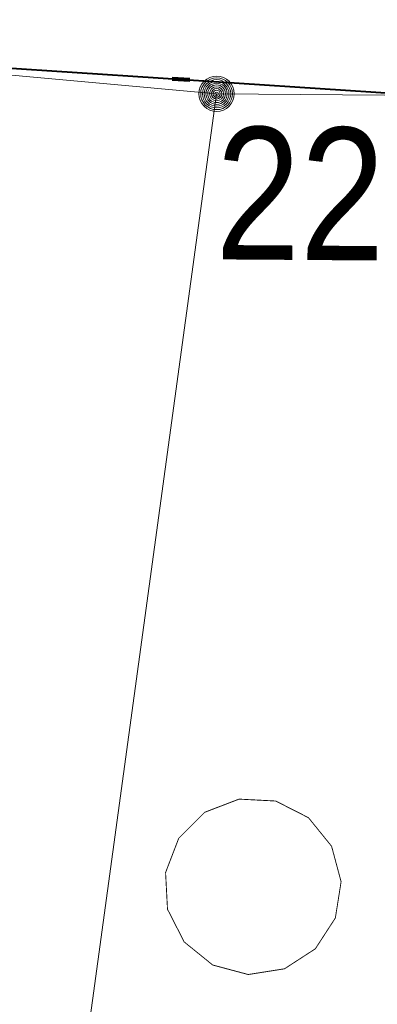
# Model space of a CAD drawing. Header units: metres. Extents: x 6599773 to 13199707, y 5688499 to 11377233.
# Tile 226 of 256: x 6600007.94 to 6600009.96, y 5689072 to 5689077.58. Entities that reach past the tile are written whole.
import ezdxf
from ezdxf.enums import TextEntityAlignment as Align

# ---------------------------------------------------------------- set-up
doc = ezdxf.new("R2010")
doc.units = ezdxf.units.M
doc.header["$MEASUREMENT"] = 0
for name, pattern in [('1', [0]), ('9', [1, 0, -1]), ('BTO', [0])]:
    doc.linetypes.add(name, pattern=pattern)
doc.layers.get('0').update_dxf_attribs({"linetype": 'CONTINUOUS', "lineweight": 5})
doc.layers.get('Defpoints').update_dxf_attribs({"linetype": 'CONTINUOUS', "lineweight": 9})
for name, color, linetype, lineweight in [('_kolor chodnik', 50, '1', 0), ('_kolor zjazdy kostka', 7, '1', 0), ('_kolor ścieżka', 10, '1', 0), ('_kraweznik', 7, 'CONTINUOUS', 35), ('_linie rozgran', 100, '9', 90), ('_opis', 7, 'CONTINUOUS', 25), ('OTK_L_5', 7, 'CONTINUOUS', 5), ('OTR_T_1', 7, 'CONTINUOUS', 5), ('OTZ_L_1', 7, 'CONTINUOUS', 5)]:
    doc.layers.add(name, color=color, linetype=linetype, lineweight=lineweight)
for name, color, linetype, lineweight, true_color in [('_kolor jezdnia', 7, '1', 0, 0x00dbdb), ('_kolor pobocze', 7, '1', 0, 0xff66ff), ('_podział mój', 7, 'BTO', 40, 0xdb70ff)]:
    doc.layers.add(name, color=color, linetype=linetype, lineweight=lineweight, true_color=true_color)
doc.styles.add('opis', font='ARIALN.TTF', dxfattribs={"width": 0.7, "height": 1.1})
doc.styles.add('STYL_ARIAL', font='ARIALN.TTF', dxfattribs={"width": 0.75, "oblique": 0.1})
doc.dimstyles.new('opi', dxfattribs={"dimtxt": 1.1, "dimasz": 0.6, "dimexe": 1, "dimexo": 1, "dimgap": 0.5, "dimtad": 1, "dimzin": 1, "dimtxsty": 'opis', "dimblk": 'ARCHTICK', "dimcen": 2.5, "dimadec": 3, "dimazin": 0, "dimtfac": 1, "dimtmove": 0, "dimatfit": 3, "dimfxl": 1, "dimarcsym": 0})
pattern_1 = [(45, (0, 0), (-0.1767766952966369, 0.1767766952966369), []), (135, (0, 0), (-0.1767766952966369, -0.1767766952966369), [])]

# ---------------------------------------------------------------- blocks, each defined once
blk = doc.blocks.new('_ArchTick')
at = {"color": 0, "linetype": 'ByBlock', "const_width": 0.15}
blk.add_lwpolyline([(-0.5, -0.5), (0.5, 0.5)], dxfattribs=at)
blk = doc.blocks.new('*D90')
at = {"layer": '_opis', "color": 0, "lineweight": -2, "transparency": 16777216}
blk.add_line((6600012.671020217, 5689071.674054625), (6600017.848034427, 5689072.953688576), dxfattribs=at)
at = {"layer": 'Defpoints', "color": 0, "transparency": 16777216}
for p in [(6600017.848034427, 5689072.953688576), (6600008.140193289, 5689070.554142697)]:
    blk.add_point(p, dxfattribs=at)
at = {"layer": '_opis', "color": 0, "lineweight": -2, "transparency": 16777216, "xscale": 0.6, "yscale": 0.6, "zscale": 0.6, "rotation": 13.88386012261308}
blk.add_blockref('_ArchTick', (6600017.848034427, 5689072.953688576), dxfattribs=at)
at = {"layer": '_opis', "color": 0, "transparency": 16777216, "insert": (6600014.204300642, 5689073.249037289), "char_height": 1.1, "attachment_point": 5, "rotation": 13.883860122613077, "style": 'opis'}
blk.add_mtext('R10,00', dxfattribs=at)
blk = doc.blocks.new('801')
at = {"color": 0}
for radius in [0.1, 0.09, 0.08, 0.07, 0.06, 0.05, 0.04, 0.03, 0.02, 0.01]:
    blk.add_circle((0, 0), radius, dxfattribs=at)
blk = doc.blocks.new('2_OTZK')
at = {"color": 7, "const_width": 0.005000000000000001}
for points in [[(-0.6431084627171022, 0.6411612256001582), (-0.8175084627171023, 0.5279612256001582), (-1.022908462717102, 0.4954612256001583), (-1.223708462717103, 0.5492612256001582), (-1.385308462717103, 0.6800612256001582), (-1.479708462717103, 0.8653612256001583), (-1.490508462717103, 1.072961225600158), (-1.416008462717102, 1.267061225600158), (-1.269008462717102, 1.414061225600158), (-1.074908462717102, 1.488561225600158), (-0.8673084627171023, 1.477761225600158), (-0.6820084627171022, 1.383361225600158), (-0.5512084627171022, 1.221761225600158), (-0.4974084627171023, 1.020961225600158), (-0.5299084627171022, 0.8155612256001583), (-0.6431084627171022, 0.6411612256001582)], [(0.6282915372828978, 0.6640612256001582), (0.5264915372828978, 0.8442612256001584), (0.5063915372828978, 1.050261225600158), (0.5714915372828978, 1.246761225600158), (0.7104915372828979, 1.400161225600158), (0.8997915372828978, 1.483961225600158), (1.106791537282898, 1.483961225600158), (1.296091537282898, 1.400161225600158), (1.435091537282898, 1.246761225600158), (1.500191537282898, 1.050261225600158), (1.480091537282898, 0.8442612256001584), (1.378291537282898, 0.6640612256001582)], [(-1.372308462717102, -1.335238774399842), (-1.473808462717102, -1.154938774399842), (-1.493508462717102, -0.9491387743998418), (-1.428308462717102, -0.7528387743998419), (-1.289208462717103, -0.5997387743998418), (-1.100108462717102, -0.5160387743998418), (-0.8933084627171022, -0.5160387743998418), (-0.7042084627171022, -0.5997387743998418), (-0.5651084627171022, -0.7528387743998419), (-0.4999084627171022, -0.9491387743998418), (-0.5196084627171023, -1.154938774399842), (-0.6211084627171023, -1.335238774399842)], [(0.6496915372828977, -0.6516387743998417), (0.8240915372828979, -0.5384387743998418), (1.029491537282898, -0.5059387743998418), (1.230291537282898, -0.5597387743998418), (1.391891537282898, -0.6905387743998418), (1.486291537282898, -0.8758387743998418), (1.497091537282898, -1.083438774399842), (1.422591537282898, -1.277538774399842), (1.275591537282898, -1.424538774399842), (1.081491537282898, -1.499038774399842), (0.8738915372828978, -1.488238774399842), (0.6885915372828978, -1.393838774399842), (0.5577915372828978, -1.232238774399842), (0.5039915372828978, -1.031438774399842), (0.5364915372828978, -0.8260387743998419), (0.6496915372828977, -0.6516387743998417)]]:
    blk.add_lwpolyline(points, dxfattribs=at)

msp = doc.modelspace()

# ---------------------------------------------------------------- hatches: boundary and pattern name
at = {"layer": '_kolor chodnik'}
h = msp.add_hatch(dxfattribs=at)
h.set_pattern_fill('ANSI37', color=256, scale=2)
h.set_pattern_definition(pattern_1)
h.paths.add_polyline_path([(6599849.938171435, 5688542.085872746), (6599852.232147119, 5688548.938742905), (6599853.573135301, 5688548.489851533), (6599853.827082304, 5688549.248475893), (6599851.793849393, 5688549.929093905), (6599849.895278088, 5688548.982823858), (6599847.823506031, 5688542.793750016)])
edge = h.paths.add_edge_path()
edge.add_line((6600018.106075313, 5689087.454911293), (6600022.42781917, 5689091.229234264))
edge.add_line((6600022.42781917, 5689091.229234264), (6600020.233254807, 5689093.742094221))
edge.add_line((6600020.233254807, 5689093.742094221), (6600017.159471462, 5689091.057656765))
edge.add_arc((6600023.275194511, 5689085.3851404), 8.341433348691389, 137.1531559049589, 148.8016577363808)
edge.add_line((6600016.140105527, 5689089.706021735), (6600018.106075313, 5689087.454911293))
h.paths.add_polyline_path([(6600038.501784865, 5689187.592294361), (6600037.906968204, 5689187.700586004), (6600037.63829624, 5689186.224843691), (6600038.240083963, 5689186.115282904)])
h.paths.add_polyline_path([(6600069.098302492, 5689360.276020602), (6600068.321239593, 5689360.413462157), (6600068.064048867, 5689358.936495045), (6600068.836639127, 5689358.799546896)])
h.paths.add_polyline_path([(6600082.393785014, 5689362.950258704), (6600082.941124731, 5689366.103121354), (6600081.481377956, 5689366.361351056), (6600080.923159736, 5689363.210828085)])
h.paths.add_polyline_path([(6600074.022236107, 5689388.065861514), (6600072.983907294, 5689388.249860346), (6600072.723374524, 5689386.77253894), (6600073.760538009, 5689386.588865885)])
h.paths.add_polyline_path([(6600105.613104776, 5689486.405659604), (6600106.749499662, 5689489.711933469), (6600105.298891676, 5689490.233346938), (6600104.143487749, 5689486.917306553)], flags=17)
h.paths.add_polyline_path([(6600132.519778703, 5689678.737346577), (6600131.761827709, 5689678.896110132), (6600131.444670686, 5689677.429261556), (6600132.212256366, 5689677.269208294)])
h.paths.add_polyline_path([(6600156.649397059, 5689798.7449027), (6600156.48800471, 5689797.958860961), (6600157.450195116, 5689797.757316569), (6600157.615023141, 5689798.542205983)])
h.paths.add_polyline_path([(6600189.055358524, 5689948.643107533), (6600187.902868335, 5689948.884512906), (6600187.600024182, 5689947.417400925), (6600188.748131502, 5689947.176379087)])
edge = h.paths.add_edge_path()
edge.add_line((6600204.459383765, 5690032.969035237), (6600204.153258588, 5690031.227801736))
edge.add_arc((6600202.328347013, 5690027.299936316), 4.331100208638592, 41.85300125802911, 65.08011549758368, ccw=False)
edge.add_arc((6600032.90393149, 5690051.979071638), 174.020003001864, 352.8070218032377, 353.495463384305)
edge.add_arc((6600202.372679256, 5690027.343587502), 5.999999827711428, 55.12102442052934, 69.64815978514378)
edge = h.paths.add_edge_path()
edge.add_line((6600205.046027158, 5690040.265402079), (6600204.972740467, 5690038.483452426))
edge.add_arc((6600203.986269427, 5690044.401803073), 5.999999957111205, 279.4630688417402, 294.9140560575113)
edge.add_line((6600206.513819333, 5690038.960158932), (6600206.607027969, 5690041.030672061))
edge.add_arc((6600203.986269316, 5690044.401803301), 4.270000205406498, 284.3702444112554, 307.86193139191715, ccw=False)
edge = h.paths.add_edge_path()
edge.add_arc((6600203.547470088, 5690044.558759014), 6.446878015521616, 324.4350091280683, 356.2013368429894, ccw=False)
edge.add_arc((6600203.986269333, 5690044.401803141), 6.00000007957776, 323.2169970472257, 357.4193489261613)
h.paths.add_polyline_path([(6600208.910055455, 5690121.713696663), (6600208.146285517, 5690121.748120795), (6600207.125602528, 5690121.794124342), (6600209.971605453, 5690121.665851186)])
edge = h.paths.add_edge_path()
edge.add_line((6600238.769818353, 5690481.648294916), (6600240.338176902, 5690490.873746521))
edge.add_line((6600240.338176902, 5690490.873746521), (6600241.251295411, 5690510.829461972))
edge.add_line((6600241.251295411, 5690510.829461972), (6600239.524022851, 5690510.928942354))
edge.add_line((6600239.524022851, 5690510.928942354), (6600238.633343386, 5690491.167757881))
edge.add_line((6600238.633343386, 5690491.167757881), (6600234.579716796, 5690467.661262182))
edge.add_line((6600234.579716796, 5690467.661262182), (6600234.449796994, 5690464.966873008))
edge.add_arc((6600242.443669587, 5690464.607462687), 8.00194818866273, 177.4256738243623, 268.2543056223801)
edge.add_line((6600242.199903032, 5690456.609228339), (6600242.216657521, 5690457.359274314))
edge.add_line((6600242.216657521, 5690457.359274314), (6600242.305257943, 5690458.836738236))
edge.add_arc((6600242.444504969, 5690464.607952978), 5.772894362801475, 177.0298084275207, 268.6178439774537, ccw=False)
edge.add_line((6600236.679365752, 5690464.907083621), (6600236.951876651, 5690470.95443634))
edge.add_line((6600236.951876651, 5690470.95443634), (6600238.150786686, 5690478.210832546))
edge.add_line((6600238.150786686, 5690478.210832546), (6600238.769818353, 5690481.648294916))
h.paths.add_polyline_path([(6600238.769818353, 5690481.648294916), (6600238.150786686, 5690478.210832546), (6600239.670056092, 5690477.930590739), (6600240.266710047, 5690481.376366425)], flags=17)
edge = h.paths.add_edge_path()
edge.add_line((6600223.366500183, 5690460.339976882), (6600223.276803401, 5690457.948865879))
edge.add_arc((6600221.105749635, 5690465.64864014), 7.999999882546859, 285.7465040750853, 299.8464885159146)
edge.add_line((6600225.08717264, 5690458.709744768), (6600225.240084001, 5690461.623695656))
edge.add_arc((6600221.105749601, 5690465.648640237), 5.769999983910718, 293.06724420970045, 315.7681070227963, ccw=False)
edge = h.paths.add_edge_path()
edge.add_arc((6600220.025145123, 5690444.676291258), 5.77000016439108, 37.996647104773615, 59.94382588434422, ccw=False)
edge.add_line((6600224.572175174, 5690448.22839199), (6600224.817793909, 5690451.081798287))
edge.add_arc((6600220.025145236, 5690444.676291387), 7.999999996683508, 53.19588653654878, 68.15166733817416)
edge.add_line((6600223.00235276, 5690452.101669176), (6600222.91504296, 5690449.670427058))
edge = h.paths.add_edge_path()
edge.add_arc((6600221.105749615, 5690465.648640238), 7.999999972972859, 328.0222308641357, 357.0132597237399)
edge.add_line((6600229.094882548, 5690465.23180147), (6600229.218816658, 5690467.593604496))
edge.add_line((6600229.218816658, 5690467.593604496), (6600228.218919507, 5690467.645774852))
edge.add_line((6600228.218919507, 5690467.645774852), (6600227.891778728, 5690461.411918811))
h.paths.add_polyline_path([(6600200.980142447, 5690012.236744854), (6600202.31727834, 5690011.956662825), (6600202.522293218, 5690012.935421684), (6600201.182321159, 5690013.216097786)])
h.paths.add_polyline_path([(6600196.457878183, 5689983.98337835), (6600195.202332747, 5689984.246370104), (6600194.899091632, 5689982.777335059), (6600196.150355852, 5689982.515240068)])
edge = h.paths.add_edge_path()
edge.add_line((6600112.305909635, 5689517.99101877), (6600112.691041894, 5689519.807934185))
edge.add_line((6600112.691041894, 5689519.807934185), (6600113.245521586, 5689522.423769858))
edge.add_line((6600113.245521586, 5689522.423769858), (6600111.553124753, 5689522.782507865))
edge.add_line((6600111.553124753, 5689522.782507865), (6600107.405864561, 5689503.217226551))
edge.add_line((6600107.405864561, 5689503.217226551), (6600099.494506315, 5689480.361667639))
edge.add_line((6600099.494506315, 5689480.361667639), (6600099.182814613, 5689478.891218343))
edge.add_arc((6600107.008997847, 5689477.232359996), 8.000059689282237, 168.0325629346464, 257.7529108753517)
edge.add_line((6600105.311960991, 5689469.414366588), (6600105.784990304, 5689471.593619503))
edge.add_arc((6600107.008927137, 5689477.232314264), 5.769999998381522, 168.0321375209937, 257.7533362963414, ccw=False)
edge.add_line((6600101.364343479, 5689478.42879883), (6600101.647245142, 5689479.76342708))
edge.add_line((6600101.647245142, 5689479.76342708), (6600104.143487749, 5689486.917306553))
edge.add_line((6600104.143487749, 5689486.917306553), (6600105.298891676, 5689490.233346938))
edge.add_line((6600105.298891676, 5689490.233346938), (6600108.240043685, 5689498.809726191))
edge.add_line((6600108.240043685, 5689498.809726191), (6600112.305909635, 5689517.99101877))
h.paths.add_polyline_path([(6600136.009573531, 5689645.499114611), (6600138.333647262, 5689645.012304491), (6600138.661671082, 5689646.578318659), (6600134.869459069, 5689647.372651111)])
at = {"layer": '_kolor jezdnia'}
h = msp.add_hatch(dxfattribs=at)
h.set_pattern_fill('ANSI37', color=256, scale=2.2)
h.set_pattern_definition([(311.9999999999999, (0, 0), (0.2043648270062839, 0.1840109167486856), []), (41.99999999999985, (0, 0), (-0.1840109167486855, 0.2043648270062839), [])])
edge = h.paths.add_edge_path()
edge.add_line((6599833.066047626, 5688539.933393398), (6599850.649511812, 5688527.983462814))
edge.add_arc((6599857.337592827, 5688536.653968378), 10.95025544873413, 169.5012687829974, 232.3548431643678, ccw=False)
edge.add_arc((6599858.085851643, 5688536.618142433), 11.69295282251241, 162.2507788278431, 169.9967502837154, ccw=False)
edge.add_line((6599846.949484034, 5688540.182754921), (6599847.823506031, 5688542.793750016))
edge.add_line((6599847.823506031, 5688542.793750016), (6599849.895278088, 5688548.982823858))
edge.add_line((6599849.895278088, 5688548.982823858), (6599852.434748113, 5688556.56906746))
edge.add_line((6599852.434748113, 5688556.56906746), (6599928.48625871, 5688783.760284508))
edge.add_line((6599928.48625871, 5688783.760284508), (6599931.025728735, 5688791.34652811))
edge.add_line((6599931.025728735, 5688791.34652811), (6599996.657773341, 5688987.411326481))
edge.add_line((6599996.657773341, 5688987.411326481), (6599999.197243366, 5688994.997570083))
edge.add_line((6599999.197243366, 5688994.997570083), (6600021.930100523, 5689062.908193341))
edge.add_line((6600021.930100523, 5689062.908193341), (6600017.620224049, 5689067.371531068))
edge.add_line((6600017.620224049, 5689067.371531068), (6600016.714558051, 5689064.654078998))
edge.add_line((6600016.714558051, 5689064.654078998), (6600012.423620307, 5689051.835617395))
edge.add_line((6600012.423620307, 5689051.835617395), (6600009.884150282, 5689044.249373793))
edge.add_line((6600009.884150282, 5689044.249373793), (6599977.53516164, 5688947.612159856))
edge.add_line((6599977.53516164, 5688947.612159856), (6599974.995691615, 5688940.025916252))
edge.add_line((6599974.995691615, 5688940.025916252), (6599942.096912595, 5688841.746295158))
edge.add_line((6599942.096912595, 5688841.746295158), (6599939.557442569, 5688834.160051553))
edge.add_line((6599939.557442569, 5688834.160051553), (6599882.679288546, 5688664.246042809))
edge.add_line((6599882.679288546, 5688664.246042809), (6599880.139818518, 5688656.659799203))
edge.add_line((6599880.139818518, 5688656.659799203), (6599852.464543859, 5688573.984527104))
edge.add_line((6599852.464543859, 5688573.984527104), (6599842.470137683, 5688544.127903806))
edge.add_arc((6599835.706422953, 5688546.652910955), 7.219660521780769, 248.54809133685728, 339.52856074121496, ccw=False)
h.paths.add_polyline_path([(6600044.653202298, 5689172.271628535), (6600046.276244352, 5689181.431901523), (6600047.759199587, 5689189.801539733), (6600051.0603021, 5689208.432603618), (6600052.368792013, 5689215.817578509), (6600054.808584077, 5689229.587499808), (6600056.11707399, 5689236.972474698), (6600057.346666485, 5689243.912161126), (6600058.655146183, 5689251.297078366), (6600058.831439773, 5689252.292060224), (6600060.098987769, 5689259.445963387), (6600060.139929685, 5689259.677035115), (6600061.407468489, 5689266.830886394), (6600072.329030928, 5689328.470998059), (6600073.637511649, 5689335.855921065), (6600077.337304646, 5689356.73715072), (6600078.820259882, 5689365.106788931), (6600081.142794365, 5689378.214921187), (6600082.53851694, 5689386.092227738), (6600095.187867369, 5689457.483787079), (6600091.082877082, 5689465.8405575), (6600089.043088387, 5689454.328211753), (6600087.870641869, 5689447.711051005), (6600087.560133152, 5689445.958573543), (6600086.562151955, 5689440.326076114), (6600082.433200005, 5689417.022719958), (6600080.95024477, 5689408.65308175), (6600077.202698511, 5689387.502337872), (6600075.719743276, 5689379.132699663), (6600073.469199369, 5689366.430874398), (6600071.986244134, 5689358.061236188), (6600069.986864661, 5689346.776955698), (6600068.591142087, 5689338.899649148), (6600065.559290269, 5689321.78820693), (6600064.163567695, 5689313.91090038), (6600059.719426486, 5689288.828650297), (6600058.323703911, 5689280.951343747), (6600057.563846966, 5689276.662793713), (6600056.168124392, 5689268.785487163), (6600054.804920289, 5689261.091711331), (6600053.409197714, 5689253.214404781), (6600053.264817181, 5689252.399536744), (6600051.869094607, 5689244.522230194), (6600051.183555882, 5689240.653124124), (6600049.787833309, 5689232.775817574), (6600046.593849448, 5689214.749319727), (6600045.198126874, 5689206.872013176), (6600044.41754409, 5689202.466488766), (6600042.934588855, 5689194.096850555), (6600036.429952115, 5689157.38538759), (6600034.94699688, 5689149.01574938), (6600030.579776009, 5689124.367629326), (6600027.529365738, 5689107.151445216), (6600024.895072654, 5689094.014582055), (6600030.583685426, 5689094.264316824), (6600032.945013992, 5689106.191885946), (6600043.170247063, 5689163.901990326)])
edge = h.paths.add_edge_path()
edge.add_line((6600111.106812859, 5689535.144351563), (6600111.256844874, 5689535.85214863))
edge.add_line((6600111.256844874, 5689535.85214863), (6600112.915748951, 5689543.678261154))
edge.add_line((6600112.915748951, 5689543.678261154), (6600117.304772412, 5689564.384094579))
edge.add_line((6600117.304772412, 5689564.384094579), (6600119.067357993, 5689572.699339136))
edge.add_line((6600119.067357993, 5689572.699339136), (6600120.087667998, 5689577.512794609))
edge.add_line((6600120.087667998, 5689577.512794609), (6600121.64289057, 5689584.849775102))
edge.add_line((6600121.64289057, 5689584.849775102), (6600128.436769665, 5689616.900852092))
edge.add_line((6600128.436769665, 5689616.900852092), (6600129.991992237, 5689624.237832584))
edge.add_line((6600129.991992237, 5689624.237832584), (6600132.660554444, 5689636.827148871))
edge.add_line((6600132.660554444, 5689636.827148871), (6600133.208838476, 5689639.444704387))
edge.add_line((6600133.208838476, 5689639.444704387), (6600134.848957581, 5689647.274775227))
edge.add_line((6600134.848957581, 5689647.274775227), (6600138.97649476, 5689666.979995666))
edge.add_line((6600138.97649476, 5689666.979995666), (6600140.51410642, 5689674.320687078))
edge.add_line((6600140.51410642, 5689674.320687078), (6600145.209128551, 5689696.735129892))
edge.add_line((6600145.209128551, 5689696.735129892), (6600146.746740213, 5689704.075821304))
edge.add_line((6600146.746740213, 5689704.075821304), (6600151.462308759, 5689726.588354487))
edge.add_line((6600151.462308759, 5689726.588354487), (6600152.999920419, 5689733.929045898))
edge.add_line((6600152.999920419, 5689733.929045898), (6600155.244070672, 5689744.642813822))
edge.add_line((6600155.244070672, 5689744.642813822), (6600156.781682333, 5689751.983505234))
edge.add_line((6600156.781682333, 5689751.983505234), (6600161.635515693, 5689775.156126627))
edge.add_line((6600161.635515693, 5689775.156126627), (6600163.378142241, 5689783.475576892))
edge.add_line((6600163.378142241, 5689783.475576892), (6600163.850769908, 5689785.731942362))
edge.add_line((6600163.850769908, 5689785.731942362), (6600167.028500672, 5689800.90270461))
edge.add_line((6600167.028500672, 5689800.90270461), (6600179.490888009, 5689860.399222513))
edge.add_line((6600179.490888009, 5689860.399222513), (6600181.233514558, 5689868.718672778))
edge.add_line((6600181.233514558, 5689868.718672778), (6600181.84713393, 5689871.648144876))
edge.add_line((6600181.84713393, 5689871.648144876), (6600183.38474559, 5689878.988836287))
edge.add_line((6600183.38474559, 5689878.988836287), (6600184.935818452, 5689886.393792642))
edge.add_line((6600184.935818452, 5689886.393792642), (6600186.575937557, 5689894.223863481))
edge.add_line((6600186.575937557, 5689894.223863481), (6600194.051338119, 5689929.912074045))
edge.add_line((6600194.051338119, 5689929.912074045), (6600195.691457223, 5689937.742144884))
edge.add_line((6600195.691457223, 5689937.742144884), (6600202.915799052, 5689972.231779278))
edge.add_line((6600202.915799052, 5689972.231779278), (6600204.555918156, 5689980.061850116))
edge.add_line((6600204.555918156, 5689980.061850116), (6600206.062781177, 5689987.255744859))
edge.add_line((6600206.062781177, 5689987.255744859), (6600207.702900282, 5689995.085815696))
edge.add_line((6600207.702900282, 5689995.085815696), (6600210.232559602, 5690007.162628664))
edge.add_line((6600210.232559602, 5690007.162628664), (6600211.694938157, 5690014.144150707))
edge.add_arc((6600028.177652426, 5690052.584442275), 187.5000004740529, 348.1696294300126, 357.4195276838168)
edge.add_line((6600215.487522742, 5690044.142720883), (6600208.310270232, 5690026.480446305))
edge.add_arc((6600032.903933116, 5690051.97907145), 177.2500013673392, 348.1696294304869, 351.7289130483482, ccw=False)
edge.add_line((6600206.38894146, 5690015.640182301), (6600205.966941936, 5690013.625519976))
edge.add_line((6600205.966941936, 5690013.625519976), (6600204.326822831, 5690005.795449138))
edge.add_line((6600204.326822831, 5690005.795449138), (6600197.076961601, 5689971.183982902))
edge.add_line((6600197.076961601, 5689971.183982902), (6600195.334335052, 5689962.864532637))
edge.add_line((6600195.334335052, 5689962.864532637), (6600193.44722506, 5689953.855305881))
edge.add_line((6600193.44722506, 5689953.855305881), (6600191.909227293, 5689946.512771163))
edge.add_line((6600191.909227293, 5689946.512771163), (6600185.49684423, 5689915.899498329))
edge.add_line((6600185.49684423, 5689915.899498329), (6600183.856521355, 5689908.068454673))
edge.add_line((6600183.856521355, 5689908.068454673), (6600182.066605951, 5689899.523243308))
edge.add_line((6600182.066605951, 5689899.523243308), (6600180.32407057, 5689891.204228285))
edge.add_line((6600180.32407057, 5689891.204228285), (6600174.320344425, 5689862.541919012))
edge.add_line((6600174.320344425, 5689862.541919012), (6600172.577809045, 5689854.222903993))
edge.add_line((6600172.577809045, 5689854.222903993), (6600163.663810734, 5689811.666703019))
edge.add_line((6600163.663810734, 5689811.666703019), (6600162.023782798, 5689803.837067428))
edge.add_line((6600162.023782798, 5689803.837067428), (6600160.924220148, 5689798.587659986))
edge.add_line((6600160.924220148, 5689798.587659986), (6600159.279208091, 5689790.734229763))
edge.add_line((6600159.279208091, 5689790.734229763), (6600157.107250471, 5689780.365115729))
edge.add_line((6600157.107250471, 5689780.365115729), (6600155.462238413, 5689772.511685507))
edge.add_line((6600155.462238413, 5689772.511685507), (6600153.380318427, 5689762.572418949))
edge.add_line((6600153.380318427, 5689762.572418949), (6600151.735124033, 5689754.718118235))
edge.add_line((6600151.735124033, 5689754.718118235), (6600148.586504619, 5689739.686336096))
edge.add_line((6600148.586504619, 5689739.686336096), (6600146.885007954, 5689731.563243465))
edge.add_line((6600146.885007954, 5689731.563243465), (6600141.75088822, 5689707.052510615))
edge.add_line((6600141.75088822, 5689707.052510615), (6600140.110896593, 5689699.223048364))
edge.add_line((6600140.110896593, 5689699.223048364), (6600133.483561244, 5689667.583574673))
edge.add_line((6600133.483561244, 5689667.583574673), (6600131.860394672, 5689659.834436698))
edge.add_line((6600131.860394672, 5689659.834436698), (6600131.740984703, 5689659.26436315))
edge.add_line((6600131.740984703, 5689659.26436315), (6600130.117814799, 5689651.515209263))
edge.add_line((6600130.117814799, 5689651.515209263), (6600127.278733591, 5689637.961189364))
edge.add_line((6600127.278733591, 5689637.961189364), (6600126.924568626, 5689636.290366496))
edge.add_line((6600126.924568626, 5689636.290366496), (6600125.166244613, 5689627.995226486))
edge.add_line((6600125.166244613, 5689627.995226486), (6600118.009503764, 5689594.232298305))
edge.add_line((6600118.009503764, 5689594.232298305), (6600116.251179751, 5689585.937158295))
edge.add_line((6600116.251179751, 5689585.937158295), (6600113.665314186, 5689573.737975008))
edge.add_line((6600113.665314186, 5689573.737975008), (6600111.898534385, 5689565.402943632))
edge.add_line((6600111.898534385, 5689565.402943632), (6600104.889982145, 5689532.33911599))
edge.add_line((6600104.889982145, 5689532.33911599), (6600103.226635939, 5689524.492047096))
edge.add_line((6600103.226635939, 5689524.492047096), (6600096.623876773, 5689493.342605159))
edge.add_line((6600096.623876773, 5689493.342605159), (6600094.968986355, 5689485.53542763))
edge.add_line((6600094.968986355, 5689485.53542763), (6600094.300101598, 5689482.379870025))
edge.add_line((6600094.300101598, 5689482.379870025), (6600099.182814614, 5689478.891218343))
edge.add_line((6600099.182814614, 5689478.891218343), (6600099.494506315, 5689480.361667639))
edge.add_line((6600099.494506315, 5689480.361667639), (6600111.106812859, 5689535.144351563))
edge = h.paths.add_edge_path()
edge.add_arc((6600239.213891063, 5690851.4003676), 10.0000000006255, -2.8342403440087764, 76.13703556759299, ccw=False)
edge.add_line((6600249.201658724, 5690850.905901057), (6600249.082723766, 5690848.503524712))
edge.add_line((6600249.082723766, 5690848.503524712), (6600247.016487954, 5690806.767468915))
edge.add_line((6600247.016487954, 5690806.767468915), (6600246.092398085, 5690789.152178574))
edge.add_line((6600246.092398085, 5690789.152178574), (6600233.768116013, 5690572.015170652))
edge.add_line((6600233.768116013, 5690572.015170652), (6600228.959056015, 5690465.29620206))
edge.add_line((6600228.959056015, 5690465.29620206), (6600234.588724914, 5690465.017134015))
edge.add_line((6600234.588724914, 5690465.017134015), (6600239.26254019, 5690571.767576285))
edge.add_line((6600239.26254019, 5690571.767576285), (6600252.505038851, 5690806.400146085))
edge.add_line((6600252.505038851, 5690806.400146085), (6600254.569211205, 5690848.094521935))
edge.add_arc((6600262.559425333, 5690847.6989487), 7.999999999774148, 76.13703557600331, 177.1657596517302, ccw=False)
edge.add_line((6600264.476229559, 5690855.465921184), (6600241.609896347, 5690861.109083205))
edge = h.paths.add_edge_path()
edge.add_line((6600250.031475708, 5690451.625307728), (6600250.231741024, 5690455.772579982))
edge.add_line((6600250.231741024, 5690455.772579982), (6600246.257763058, 5690456.417303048))
edge.add_line((6600246.257763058, 5690456.417303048), (6600242.171761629, 5690456.61060902))
edge.add_arc((6600242.563100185, 5690464.586983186), 7.985968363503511, 176.9123644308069, 267.1911945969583, ccw=False)
edge.add_line((6600234.588724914, 5690465.017134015), (6600228.959056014, 5690465.29620206))
edge.add_arc((6600220.965133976, 5690465.657286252), 8.002072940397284, 267.8289300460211, 357.413716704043, ccw=False)
edge.add_line((6600220.661989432, 5690457.660957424), (6600212.406915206, 5690458.119572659))
edge.add_line((6600212.406915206, 5690458.119572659), (6600208.431872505, 5690457.817501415))
edge.add_line((6600208.431872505, 5690457.817501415), (6600208.233912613, 5690454.548331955))
edge.add_line((6600208.233912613, 5690454.548331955), (6600212.129565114, 5690453.127270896))
edge.add_line((6600212.129565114, 5690453.127270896), (6600218.640548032, 5690452.76554962))
edge.add_line((6600218.640548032, 5690452.76554962), (6600216.486747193, 5690452.885205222))
edge.add_line((6600216.486747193, 5690452.885205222), (6600220.46890539, 5690452.663974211))
edge.add_arc((6600220.025145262, 5690444.676291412), 7.999999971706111, -0.3386579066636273, 86.8201700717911, ccw=False)
edge.add_line((6600228.025005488, 5690444.629006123), (6600227.803602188, 5690439.649256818))
edge.add_line((6600227.803602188, 5690439.649256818), (6600226.885525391, 5690435.936828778))
edge.add_line((6600226.885525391, 5690435.936828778), (6600225.534849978, 5690405.967249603))
edge.add_line((6600225.534849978, 5690405.967249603), (6600226.115199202, 5690402.187514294))
edge.add_line((6600226.115199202, 5690402.187514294), (6600213.445139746, 5690121.008786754))
edge.add_line((6600213.445139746, 5690121.008786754), (6600213.352800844, 5690118.960058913))
edge.add_line((6600213.352800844, 5690118.960058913), (6600209.980184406, 5690044.131649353))
edge.add_arc((6600203.986269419, 5690044.401803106), 5.999999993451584, 257.4162346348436, 357.41934921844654, ccw=False)
edge.add_line((6600202.679069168, 5690038.545931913), (6600201.589735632, 5690033.666039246))
edge.add_line((6600201.589735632, 5690033.666039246), (6600203.67987942, 5690033.199458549))
edge.add_arc((6600202.372679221, 5690027.343587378), 5.999999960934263, -8.27108729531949, 77.41623506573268, ccw=False)
edge.add_line((6600208.310270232, 5690026.480446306), (6600215.487522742, 5690044.142720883))
edge.add_line((6600215.487522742, 5690044.142720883), (6600216.199687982, 5690059.944661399))
edge.add_line((6600216.199687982, 5690059.944661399), (6600216.537356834, 5690067.437056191))
edge.add_line((6600216.537356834, 5690067.437056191), (6600223.893528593, 5690230.66011469))
edge.add_line((6600223.893528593, 5690230.66011469), (6600224.231197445, 5690238.152509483))
edge.add_line((6600224.231197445, 5690238.152509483), (6600233.507835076, 5690443.987992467))
edge.add_arc((6600241.499722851, 5690443.627812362), 7.999999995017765, 87.29208981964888, 177.4195277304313, ccw=False)
edge.add_line((6600241.877677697, 5690451.618879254), (6600246.021541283, 5690451.422886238))
edge.add_line((6600246.021541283, 5690451.422886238), (6600246.427694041, 5690451.443388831))
edge.add_line((6600246.427694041, 5690451.443388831), (6600246.793970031, 5690451.461878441))
edge.add_line((6600246.793970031, 5690451.461878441), (6600250.031475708, 5690451.625307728))
edge = h.paths.add_edge_path()
edge.add_line((6600007.33756506, 5689086.20374581), (6600006.980466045, 5689080.740822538))
edge.add_line((6600006.980466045, 5689080.740822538), (6600007.229745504, 5689080.720859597))
edge.add_line((6600007.229745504, 5689080.720859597), (6600008.093335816, 5689080.601653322))
edge.add_line((6600008.093335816, 5689080.601653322), (6600008.702681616, 5689080.53831051))
edge.add_arc((6600008.140193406, 5689070.554142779), 9.999999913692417, -18.557800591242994, 86.77547804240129, ccw=False)
edge.add_line((6600017.620224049, 5689067.371531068), (6600021.930100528, 5689062.908193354))
edge.add_arc((6599734.83819726, 5689159.011261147), 302.7499967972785, 341.4922000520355, 343.8640860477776)
edge.add_arc((6600034.895369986, 5689072.315877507), 9.581213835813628, 98.63328270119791, 164.5273290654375, ccw=False)
edge.add_line((6600033.457137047, 5689081.788529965), (6600033.832640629, 5689081.798737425))
edge.add_line((6600033.832640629, 5689081.798737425), (6600034.422462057, 5689082.05700874))
edge.add_line((6600034.422462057, 5689082.05700874), (6600036.833623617, 5689082.139040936))
edge.add_line((6600036.833623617, 5689082.139040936), (6600036.730225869, 5689087.148851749))
edge.add_line((6600036.730225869, 5689087.148851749), (6600036.579860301, 5689087.134303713))
edge.add_arc((6600036.479565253, 5689093.136286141), 6.002820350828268, 169.1687651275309, 270.9573417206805, ccw=False)
edge.add_line((6600030.583685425, 5689094.264316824), (6600024.895072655, 5689094.014582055))
edge.add_arc((6600015.200558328, 5689096.162123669), 9.929528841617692, 271.0943432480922, 347.5094668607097, ccw=False)
edge.add_arc((6600014.909438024, 5689089.646776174), 3.446070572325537, 264.4236009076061, 278.0194998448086, ccw=False)
edge.add_line((6600014.574573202, 5689086.217014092), (6600014.299554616, 5689086.232508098))
edge.add_line((6600014.299554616, 5689086.232508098), (6600010.474232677, 5689086.448019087))
edge.add_line((6600010.474232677, 5689086.448019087), (6600007.33756506, 5689086.20374581))
edge = h.paths.add_edge_path()
edge.add_line((6600105.490725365, 5689463.953528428), (6600106.927559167, 5689464.047234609))
edge.add_line((6600106.927559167, 5689464.047234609), (6600107.835, 5689468.66))
edge.add_line((6600107.835, 5689468.66), (6600105.311960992, 5689469.414366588))
edge.add_arc((6600107.008997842, 5689477.232359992), 8.000059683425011, 168.0325628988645, 257.7529109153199, ccw=False)
edge.add_line((6600099.182814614, 5689478.891218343), (6600094.300101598, 5689482.379870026))
edge.add_arc((6600586.245114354, 5689378.10423892), 502.8750369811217, 168.032376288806, 169.9522165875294)
edge.add_line((6600091.082877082, 5689465.8405575), (6600095.187867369, 5689457.483787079))
edge.add_arc((6600103.06517392, 5689456.088064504), 8.000000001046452, 77.7533362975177, 169.9524553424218, ccw=False)
edge.add_line((6600104.762140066, 5689463.906012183), (6600105.490725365, 5689463.953528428))
at = {"layer": '_kolor pobocze'}
h = msp.add_hatch(dxfattribs=at)
h.set_pattern_fill('ANSI37', color=256, scale=2)
h.set_pattern_definition(pattern_1)
edge = h.paths.add_edge_path()
edge.add_line((6600035.926965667, 5689101.56944285), (6600036.046865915, 5689102.311543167))
edge.add_arc((6600058.171848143, 5689233.778275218), 133.3154772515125, 259.4578941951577, 260.4470163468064, ccw=False)
edge.add_line((6600033.780707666, 5689102.713067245), (6600032.142559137, 5689101.847662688))
edge.add_arc((6599734.838175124, 5689159.011266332), 302.7500195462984, 347.6801154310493, 349.11639019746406, ccw=False)
edge.add_arc((6600036.478170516, 5689093.133441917), 6.000000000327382, 167.68011541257, 271.5571101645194)
edge.add_line((6600036.64121064, 5689087.1356575), (6600036.730491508, 5689087.137804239))
edge.add_line((6600036.730491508, 5689087.137804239), (6600036.71246321, 5689087.887583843))
edge.add_line((6600036.71246321, 5689087.887583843), (6600036.559840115, 5689087.884077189))
edge.add_arc((6600036.482532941, 5689093.14290691), 5.259397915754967, 170.6455005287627, 270.84221319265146, ccw=False)
edge.add_arc((6600545.796425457, 5688991.216220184), 524.6691769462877, 167.9170060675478, 168.7028219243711, ccw=False)
edge.add_line((6600032.751078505, 5689101.044345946), (6600034.011432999, 5689101.917298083))
edge.add_line((6600034.011432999, 5689101.917298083), (6600035.926965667, 5689101.56944285))
edge = h.paths.add_edge_path()
edge.add_line((6600002.828843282, 5688994.032881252), (6600003.066918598, 5688994.744091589))
edge.add_line((6600003.066918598, 5688994.744091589), (6600001.227880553, 5688995.359703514))
edge.add_line((6600001.227880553, 5688995.359703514), (6600000.55876659, 5688996.702196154))
edge.add_line((6600000.55876659, 5688996.702196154), (6600022.641310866, 5689062.67011804))
edge.add_arc((6599734.83819395, 5689159.011262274), 303.5000002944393, 341.4922000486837, 343.8640860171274)
edge.add_arc((6600035.267451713, 5689072.092773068), 9.250000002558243, 91.55711016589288, 163.8640860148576, ccw=False)
edge.add_line((6600035.016098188, 5689081.339357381), (6600036.868703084, 5689081.389717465))
edge.add_line((6600036.868703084, 5689081.389717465), (6600036.850674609, 5689082.139504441))
edge.add_line((6600036.850674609, 5689082.139504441), (6600034.995718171, 5689082.089080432))
edge.add_arc((6600035.267451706, 5689072.092773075), 9.999999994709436, 91.55711014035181, 163.8640860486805)
edge.add_arc((6599734.838192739, 5689159.011262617), 302.7500015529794, 341.4922000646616, 343.8640860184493, ccw=False)
edge.add_line((6600021.930100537, 5689062.908193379), (6599999.748942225, 5688996.6456785))
edge.add_line((6599999.748942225, 5688996.6456785), (6600000.695212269, 5688994.747107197))
edge.add_line((6600000.695212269, 5688994.747107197), (6600002.828843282, 5688994.032881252))
h.paths.add_polyline_path([(6599971.7492186, 5688907.297112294), (6599971.084233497, 5688908.631320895), (6599997.822068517, 5688988.526766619), (6599999.164561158, 5688989.195880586), (6600001.003599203, 5688988.580268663), (6600001.241674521, 5688989.291479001), (6599999.108043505, 5688990.005704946), (6599997.2094722, 5688989.059434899), (6599970.270280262, 5688908.583087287), (6599971.216550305, 5688906.684515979), (6599973.350181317, 5688905.970290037), (6599973.588256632, 5688906.681500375)])
h.paths.add_polyline_path([(6599932.504667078, 5688790.060553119), (6599931.835553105, 5688791.403045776), (6599968.343406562, 5688900.4641754), (6599969.685899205, 5688901.133289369), (6599971.524937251, 5688900.517677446), (6599971.763012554, 5688901.228887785), (6599969.629381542, 5688901.94311373), (6599967.730810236, 5688900.996843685), (6599931.025728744, 5688791.34652811), (6599931.971998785, 5688789.447956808), (6599933.988392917, 5688788.772975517), (6599934.226774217, 5688789.484136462)])
at = {"layer": '_kolor zjazdy kostka'}
h = msp.add_hatch(dxfattribs=at)
h.set_pattern_fill('ANSI37', color=256, scale=2)
h.set_pattern_definition(pattern_1)
h.paths.add_polyline_path([(6600244.137440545, 5690813.934732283), (6600242.369522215, 5690814.022127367), (6600242.097568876, 5690808.528921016), (6600243.865482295, 5690808.44142671)])
h.paths.add_polyline_path([(6600247.012128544, 5690806.679412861), (6600247.44273645, 5690815.377295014), (6600247.393289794, 5690814.378518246), (6600247.113277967, 5690808.722537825)])
h.paths.add_polyline_path([(6600242.297085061, 5690788.088808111), (6600240.958726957, 5690788.155683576), (6600240.648818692, 5690782.664569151), (6600241.987258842, 5690782.599147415)])
h.paths.add_polyline_path([(6600245.558275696, 5690780.919298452), (6600246.037231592, 5690789.405686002), (6600244.985820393, 5690788.453468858), (6600244.612601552, 5690781.981345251)])
h.paths.add_polyline_path([(6600241.348405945, 5690723.711515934), (6600242.272017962, 5690722.691689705), (6600242.749709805, 5690731.155680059), (6600241.698138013, 5690730.203317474), (6600241.472690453, 5690726.27550499)])
h.paths.add_polyline_path([(6600225.772794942, 5690394.589141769), (6600224.731429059, 5690393.637598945), (6600224.461246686, 5690387.644646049), (6600225.412923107, 5690386.603142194)])
h.paths.add_polyline_path([(6600223.012390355, 5690333.280720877), (6600223.372595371, 5690341.272607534), (6600222.32835346, 5690340.318436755), (6600222.058239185, 5690334.324941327)])
h.paths.add_polyline_path([(6600215.496388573, 5690166.390602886), (6600215.856593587, 5690174.382489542), (6600214.812834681, 5690173.428760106), (6600214.542018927, 5690167.435062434)])
h.paths.add_polyline_path([(6600212.446537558, 5690121.053392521), (6600213.399499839, 5690120.010473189), (6600213.788744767, 5690128.503024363), (6600212.745135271, 5690127.54943145)])
h.paths.add_polyline_path([(6600209.977420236, 5690121.665589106), (6600210.225142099, 5690127.162117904), (6600207.346107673, 5690127.291879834), (6600207.119593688, 5690121.794395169)])
h.paths.add_polyline_path([(6600207.950178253, 5690070.725854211), (6600204.880846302, 5690070.828947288), (6600204.643784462, 5690065.333808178), (6600207.702521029, 5690065.204598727)])
h.paths.add_polyline_path([(6600200.981479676, 5690012.236464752), (6600199.969248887, 5690007.339980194), (6600201.282587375, 5690007.064882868), (6600202.31726072, 5690011.956666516)])
h.paths.add_polyline_path([(6600193.613960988, 5689970.406358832), (6600192.398010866, 5689970.660657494), (6600191.286205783, 5689965.274578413), (6600192.486379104, 5689965.023185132)])
h.paths.add_polyline_path([(6600189.061271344, 5689948.671423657), (6600189.984133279, 5689953.050774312), (6600188.818902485, 5689953.32186217), (6600187.908781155, 5689948.91282903)])
h.paths.add_polyline_path([(6600180.976201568, 5689915.317449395), (6600179.952861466, 5689910.421322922), (6600181.008474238, 5689910.200199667), (6600182.033843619, 5689915.09540201)])
h.paths.add_polyline_path([(6600176.508279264, 5689893.538690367), (6600177.476023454, 5689893.335973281), (6600178.603605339, 5689898.719146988), (6600177.636002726, 5689898.922290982)])
h.paths.add_polyline_path([(6600179.28182965, 5689859.401159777), (6600180.522246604, 5689860.211927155), (6600181.057490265, 5689860.561775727), (6600183.598022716, 5689860.029600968), (6600184.726606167, 5689865.412570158), (6600182.186324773, 5689865.943033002), (6600181.604764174, 5689866.832779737), (6600181.024456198, 5689867.720610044)])
h.paths.add_polyline_path([(6600160.20081012, 5689810.862606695), (6600159.232772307, 5689811.065842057), (6600158.207991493, 5689806.171529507), (6600159.17573568, 5689805.968812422)])
h.paths.add_polyline_path([(6600156.493917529, 5689797.987177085), (6600155.463416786, 5689793.068691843), (6600156.431160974, 5689792.865974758), (6600157.461419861, 5689797.784520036)])
edge = h.paths.add_edge_path()
edge.add_arc((6600173.111981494, 5689800.679690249), 5.999999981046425, 204.6731153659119, 239.5411154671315, ccw=False)
edge.add_arc((6600173.162096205, 5689800.685330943), 6.047914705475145, 168.3203586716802, 204.5234866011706, ccw=False)
edge.add_line((6600167.239404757, 5689801.909666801), (6600163.65166784, 5689784.781499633))
edge.add_arc((6600169.524220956, 5689783.551410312), 5.999999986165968, 139.2146049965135, 168.1696294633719, ccw=False)
edge.add_arc((6600169.524220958, 5689783.551410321), 5.999999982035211, 96.80962310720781, 139.2146050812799, ccw=False)
edge.add_line((6600168.81279652, 5689789.509083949), (6600170.070461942, 5689795.507731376))
h.paths.add_polyline_path([(6600163.526364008, 5689776.866746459), (6600166.051243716, 5689776.337874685), (6600167.179826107, 5689781.720838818), (6600164.653945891, 5689782.24992016), (6600163.941148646, 5689783.340449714), (6600163.493329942, 5689784.025580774), (6600161.750703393, 5689775.706130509), (6600162.438017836, 5689776.155376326)])
h.paths.add_polyline_path([(6600152.614191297, 5689774.643430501), (6600153.639138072, 5689779.536616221), (6600152.646757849, 5689779.74492896), (6600151.646447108, 5689774.846147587)])
h.paths.add_polyline_path([(6600150.121074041, 5689767.466820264), (6600148.177624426, 5689758.167954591), (6600149.115997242, 5689757.971390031), (6600151.066362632, 5689767.268392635)])
h.paths.add_polyline_path([(6600142.970741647, 5689739.332500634), (6600141.888449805, 5689734.142420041), (6600144.036614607, 5689733.695518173), (6600145.123068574, 5689738.882330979)])
h.paths.add_polyline_path([(6600136.256357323, 5689701.052153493), (6600137.154085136, 5689700.864096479), (6600138.287960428, 5689706.274871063), (6600137.38649247, 5689706.464182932)])
h.paths.add_polyline_path([(6600130.081494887, 5689667.099389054), (6600129.212847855, 5689667.281639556), (6600128.083282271, 5689661.898895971), (6600128.953953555, 5689661.716447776)])
h.paths.add_polyline_path([(6600128.397394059, 5689659.030340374), (6600127.554144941, 5689659.207226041), (6600126.493408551, 5689653.810049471), (6600127.269860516, 5689653.647397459)])
h.paths.add_polyline_path([(6600134.990411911, 5689640.633636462), (6600137.30714639, 5689640.148363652), (6600138.339560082, 5689645.040620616), (6600136.015486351, 5689645.500958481), (6600135.435178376, 5689646.388788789), (6600134.8548704, 5689647.276619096), (6600133.214751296, 5689639.446548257), (6600134.102581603, 5689640.026856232)])
h.paths.add_polyline_path([(6600122.164164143, 5689634.294831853), (6600121.024067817, 5689628.914244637), (6600122.015114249, 5689628.705875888), (6600123.155614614, 5689634.086346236)])
h.paths.add_polyline_path([(6600114.542075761, 5689593.450769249), (6600113.493359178, 5689593.398339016), (6600112.364315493, 5689588.045694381), (6600113.29076438, 5689587.547532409)])
h.paths.add_polyline_path([(6600110.194543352, 5689572.941097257), (6600109.207819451, 5689573.148880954), (6600108.06771793, 5689567.768269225), (6600109.050143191, 5689567.53521504)])
h.paths.add_polyline_path([(6600119.083213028, 5689565.540446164), (6600119.089125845, 5689565.542290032), (6600121.462438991, 5689565.065690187), (6600122.598093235, 5689570.447168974), (6600120.229622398, 5689570.949214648), (6600119.651446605, 5689571.8119627), (6600119.073270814, 5689572.72765526), (6600117.310757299, 5689564.412754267)])
h.paths.add_polyline_path([(6600101.698666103, 5689532.937884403), (6600100.730666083, 5689533.141679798), (6600099.694214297, 5689528.250234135), (6600100.669121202, 5689528.045267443)])
h.paths.add_polyline_path([(6600094.06402112, 5689496.827028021), (6600093.080194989, 5689497.033910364), (6600092.036590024, 5689492.143967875), (6600093.038865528, 5689491.933250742)])
h.paths.add_polyline_path([(6600083.709836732, 5689453.749808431), (6600082.738586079, 5689448.336231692), (6600084.647281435, 5689448.027407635), (6600085.606840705, 5689453.416583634)])
h.paths.add_polyline_path([(6600084.434394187, 5689446.825895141), (6600083.731191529, 5689446.921126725), (6600082.928047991, 5689442.491821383), (6600083.649300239, 5689442.394910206)])
h.paths.add_polyline_path([(6600078.04194071, 5689410.721110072), (6600078.996952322, 5689416.137564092), (6600078.0548333, 5689416.304853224), (6600077.111232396, 5689410.886043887)])
h.paths.add_polyline_path([(6600072.911565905, 5689386.768652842), (6600071.96046622, 5689381.312635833), (6600072.800073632, 5689381.163221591), (6600073.76645083, 5689386.590709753)])
h.paths.add_polyline_path([(6600082.887400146, 5689379.432062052), (6600085.278102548, 5689379.034943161), (6600086.160383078, 5689383.956496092), (6600083.759726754, 5689384.355378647), (6600083.152078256, 5689385.224725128), (6600082.544429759, 5689386.094071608), (6600081.148707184, 5689378.216765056), (6600082.018053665, 5689378.824413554)])
h.paths.add_polyline_path([(6600080.731401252, 5689363.247695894), (6600080.041469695, 5689363.369939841), (6600079.433821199, 5689364.239286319), (6600078.8261727, 5689365.108632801), (6600077.343217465, 5689356.73899459), (6600078.212563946, 5689357.346643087), (6600079.081910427, 5689357.954291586), (6600081.429189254, 5689357.564866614), (6600082.388748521, 5689362.980514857)])
h.paths.add_polyline_path([(6600069.104215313, 5689360.304336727), (6600070.063917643, 5689365.720487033), (6600069.2708267, 5689365.861009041), (6600068.327152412, 5689360.441778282)])
h.paths.add_polyline_path([(6600066.55061698, 5689345.891799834), (6600065.546169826, 5689346.069805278), (6600064.677796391, 5689341.145792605), (6600065.678290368, 5689340.968483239)])
h.paths.add_polyline_path([(6600061.138656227, 5689321.077501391), (6600060.270282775, 5689316.15348863), (6600061.250715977, 5689315.979734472), (6600062.127590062, 5689320.902245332)])
h.paths.add_polyline_path([(6600055.325252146, 5689288.11325564), (6600054.456878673, 5689283.189242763), (6600055.410852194, 5689283.020177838), (6600056.28317863, 5689287.917022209)])
h.paths.add_polyline_path([(6600048.045675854, 5689182.819289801), (6600050.371939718, 5689182.407116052), (6600051.314445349, 5689187.67761207), (6600048.980409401, 5689188.064690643), (6600048.372760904, 5689188.934037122), (6600047.765112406, 5689189.803383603), (6600046.306982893, 5689181.603992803), (6600046.972918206, 5689182.069462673)])
h.paths.add_polyline_path([(6600040.943690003, 5689201.374141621), (6600039.339175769, 5689201.66987967), (6600038.429882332, 5689196.244216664), (6600039.984130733, 5689195.958493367)])
h.paths.add_polyline_path([(6600032.993704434, 5689156.473759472), (6600032.278185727, 5689156.600537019), (6600031.299242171, 5689151.188930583), (6600032.034145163, 5689151.058111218)])
h.paths.add_polyline_path([(6600026.309179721, 5689123.603833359), (6600025.417362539, 5689118.683970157), (6600026.271201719, 5689118.532684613), (6600027.143528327, 5689123.456001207)])
h.paths.add_polyline_path([(6600013.302986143, 5689054.462576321), (6600015.84245617, 5689062.048819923), (6600014.576741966, 5689061.417973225), (6600012.672139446, 5689055.728290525)])
h.paths.add_polyline_path([(6599974.547216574, 5688938.686171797), (6599977.086686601, 5688946.272415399), (6599975.820972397, 5688945.641568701), (6599973.916369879, 5688939.951886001)])
h.paths.add_polyline_path([(6599942.102825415, 5688841.748139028), (6599940.837111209, 5688841.117292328), (6599938.932508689, 5688835.427609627), (6599939.563355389, 5688834.161895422)])
h.paths.add_polyline_path([(6599882.685201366, 5688664.247886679), (6599881.419487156, 5688663.617039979), (6599879.514884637, 5688657.927357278), (6599880.145731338, 5688656.661643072)])
h.paths.add_polyline_path([(6599851.799762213, 5688549.930937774), (6599853.832995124, 5688549.250319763), (6599855.420163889, 5688553.991722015), (6599853.386930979, 5688554.672340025), (6599852.913795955, 5688555.621625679), (6599852.440660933, 5688556.570911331), (6599849.901190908, 5688548.984667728)])
h.paths.add_polyline_path([(6600233.581687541, 5690586.458647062), (6600234.520016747, 5690585.337735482), (6600234.976631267, 5690593.42826699), (6600233.922640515, 5690592.499827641)])
h.paths.add_polyline_path([(6600231.728371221, 5690526.750719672), (6600230.676277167, 5690525.793817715), (6600230.420013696, 5690519.782861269), (6600231.363586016, 5690518.655686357)])
h.paths.add_polyline_path([(6600237.577122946, 5690639.505119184), (6600236.516490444, 5690638.540451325), (6600236.176926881, 5690632.541599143), (6600237.1204992, 5690631.41442423)])
h.paths.add_polyline_path([(6600238.927801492, 5690681.139540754), (6600239.8637879, 5690680.021427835), (6600240.320411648, 5690688.112122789), (6600239.268317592, 5690687.155220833)])
h.paths.add_polyline_path([(6600218.122284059, 5690224.814875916), (6600217.079933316, 5690223.862433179), (6600216.809648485, 5690217.865326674), (6600217.762143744, 5690216.822918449)])
h.paths.add_polyline_path([(6600219.363739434, 5690274.535639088), (6600220.315886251, 5690273.493612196), (6600220.675810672, 5690281.480778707), (6600219.633750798, 5690280.528598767)])
h.paths.add_polyline_path([(6600168.75986753, 5689856.554734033), (6600169.729143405, 5689856.351696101), (6600170.857343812, 5689861.737822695), (6600169.889741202, 5689861.940966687)])
h.paths.add_polyline_path([(6600168.841833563, 5689852.115601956), (6600167.871405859, 5689852.319339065), (6600166.844894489, 5689847.425845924), (6600167.816759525, 5689847.221809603)])
at = {"layer": '_kolor ścieżka'}
h = msp.add_hatch(dxfattribs=at)
h.set_pattern_fill('ANSI37', color=10, scale=2)
h.set_pattern_definition(pattern_1)
edge = h.paths.add_edge_path()
edge.add_line((6599877.145262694, 5688659.244027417), (6599854.614951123, 5688591.938475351))
edge.add_line((6599854.614951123, 5688591.938475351), (6599854.214414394, 5688589.387325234))
edge.add_line((6599854.214414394, 5688589.387325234), (6599839.435327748, 5688545.233719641))
edge.add_arc((6599834.52303551, 5688547.748213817), 5.518450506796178, 246.5150871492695, 332.8930934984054, ccw=False)
edge.add_line((6599832.323891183, 5688542.68688393), (6599836.925902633, 5688539.594394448))
edge.add_arc((6599835.881373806, 5688546.528699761), 7.012533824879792, 278.5661808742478, 339.9794081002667)
edge.add_line((6599842.470137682, 5688544.127903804), (6599857.359687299, 5688588.607952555))
edge.add_line((6599857.359687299, 5688588.607952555), (6599857.303782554, 5688591.591210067))
edge.add_line((6599857.303782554, 5688591.591210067), (6599879.508971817, 5688657.925513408))
edge.add_line((6599879.508971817, 5688657.925513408), (6599879.193548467, 5688658.558370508))
edge.add_line((6599879.193548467, 5688658.558370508), (6599877.145262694, 5688659.244027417))
h.paths.add_polyline_path([(6599879.193548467, 5688658.558370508), (6599879.508971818, 5688657.925513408), (6599881.413574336, 5688663.615196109), (6599880.780717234, 5688663.299772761), (6599878.732431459, 5688663.985429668), (6599877.145262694, 5688659.244027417)])
h.paths.add_polyline_path([(6599938.926595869, 5688835.425765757), (6599938.61117252, 5688836.058622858), (6599936.562886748, 5688836.744279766), (6599878.732431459, 5688663.985429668), (6599880.780717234, 5688663.299772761), (6599881.413574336, 5688663.615196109)])
h.paths.add_polyline_path([(6599974.364844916, 5688941.291630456), (6599974.049421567, 5688941.924487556), (6599972.001135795, 5688942.610144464), (6599936.562886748, 5688836.744279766), (6599938.61117252, 5688836.058622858), (6599938.926595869, 5688835.425765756)])
h.paths.add_polyline_path([(6599974.049421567, 5688941.924487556), (6599974.364844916, 5688941.291630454), (6600009.253303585, 5689045.515087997), (6600008.937880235, 5689046.147945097), (6600006.889594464, 5689046.833602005), (6599972.001135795, 5688942.610144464)])
h.paths.add_polyline_path([(6600008.937880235, 5689046.147945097), (6600009.253303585, 5689045.515087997), (6600011.157906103, 5689051.204770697), (6600010.525049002, 5689050.889347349), (6600008.476763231, 5689051.575004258), (6600006.889594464, 5689046.833602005)])
edge = h.paths.add_edge_path()
edge.add_arc((6599858.085851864, 5688536.618142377), 11.69295304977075, 162.2507788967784, 169.9967501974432)
edge.add_line((6599846.570656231, 5688538.649255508), (6599849.824991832, 5688528.706403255))
edge.add_line((6599849.824991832, 5688528.706403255), (6599853.135519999, 5688528.731057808))
edge.add_line((6599853.135519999, 5688528.731057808), (6599849.868997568, 5688538.728963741))
edge.add_line((6599849.868997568, 5688538.728963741), (6599850.886451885, 5688541.768438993))
edge.add_line((6599850.886451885, 5688541.768438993), (6599849.938171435, 5688542.085872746))
edge.add_line((6599849.938171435, 5688542.085872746), (6599847.823506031, 5688542.793750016))
edge.add_line((6599847.823506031, 5688542.793750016), (6599846.949484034, 5688540.182754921))
edge = h.paths.add_edge_path()
edge.add_arc((6600008.743460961, 5689068.123037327), 7.659999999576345, 341.4922000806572, 372.1491631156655)
edge.add_line((6600016.231900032, 5689069.735141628), (6600014.371922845, 5689078.374983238))
edge.add_arc((6600008.140193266, 5689070.554142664), 10.00000004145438, 51.45178747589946, 78.26461791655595)
edge.add_line((6600010.174112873, 5689080.345116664), (6600010.018184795, 5689077.577393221))
edge.add_arc((6600009.814745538, 5689075.098871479), 2.486856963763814, 14.594442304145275, 85.30763078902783, ccw=False)
edge.add_line((6600012.221360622, 5689075.725498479), (6600013.747330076, 5689068.637167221))
edge.add_line((6600013.747330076, 5689068.637167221), (6600013.596857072, 5689066.921144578))
edge.add_line((6600013.596857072, 5689066.921144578), (6600008.476763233, 5689051.575004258))
edge.add_line((6600008.476763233, 5689051.575004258), (6600010.525049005, 5689050.88934735))
edge.add_line((6600010.525049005, 5689050.88934735), (6600011.157906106, 5689051.204770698))
edge.add_line((6600011.157906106, 5689051.204770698), (6600016.00728921, 5689065.691494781))

# ---------------------------------------------------------------- linework, layer by layer
at = {"layer": '_kraweznik'}
msp.add_arc((6600008.140193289, 5689070.554142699), 10, 341.4422000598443, 86.77547739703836, dxfattribs=at)
at = {"layer": '_linie rozgran', "lineweight": 90, "ltscale": 2}
msp.add_lwpolyline([(6599853.466151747, 5688593.232024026), (6600012.715234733, 5689068.96212712), (6600010.994881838, 5689077.099569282), (6600005.589981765, 5689077.453167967), (6600007.05000001, 5689081.92), (6600019.370000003, 5689082.130000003), (6600020.180000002, 5689089.910000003), (6600010.621705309, 5689089.830800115), (6600022.118272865, 5689100.560256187), (6600024.91, 5689115.9), (6600037.05, 5689183.01), (6600041.72, 5689208.53), (6600037.372048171, 5689209.468448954), (6600049.454106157, 5689277.155403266), (6600053.249924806, 5689276.350560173), (6600065.754156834, 5689347.254383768), (6600066.019955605, 5689347.197897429), (6600074.951355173, 5689398.500671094), (6600083.776955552, 5689447.173513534)], dxfattribs=at)
at = {"layer": '_podział mój'}
msp.add_line((6600005.589981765, 5689077.453167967), (6600010.994881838, 5689077.099569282), dxfattribs=at)
at = {"layer": 'OTK_L_5', "color": 7}
for points in [[(6599995.658, 5689078.38), (6600009.05, 5689077.158)], [(6600009.05, 5689077.158), (6600012.617, 5689077.13)]]:
    msp.add_lwpolyline(points, dxfattribs=at)
at = {"layer": 'OTZ_L_1', "color": 7, "linetype": '1'}
for points in [[(6600005.388, 5689050.387), (6600009.05, 5689077.158)], [(6600009.05, 5689077.158), (6600012.617, 5689077.13)]]:
    msp.add_lwpolyline(points, dxfattribs=at)

# ---------------------------------------------------------------- block references
at = {"layer": 'OTR_T_1', "color": 7, "rotation": 0.0008399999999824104}
msp.add_blockref('801', (6600009.05, 5689077.158), dxfattribs=at)
at = {"layer": 'OTZ_L_1', "color": 7}
msp.add_blockref('2_OTZK', (6600010.252, 5689071.676), dxfattribs=at)

# ---------------------------------------------------------------- texts
at = {"layer": 'OTR_T_1', "color": 7, "style": 'STYL_ARIAL'}
msp.add_text('223.0', height=0.75, rotation=359.6, dxfattribs=at).set_placement((6600009.0487, 5689076.9705), align=Align.TOP_LEFT)

# ---------------------------------------------------------------- dimensions: what is measured, and where the dimension line sits
at = {"layer": '_opis'}
dim = msp.add_radius_dim(center=(6600008.140193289, 5689070.554142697), mpoint=(6600017.848034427, 5689072.953688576), dimstyle='opi', dxfattribs=at)
dim.commit()
dim.dimension.update_dxf_attribs({"geometry": '*D90', "text_midpoint": (6600014.482900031, 5689072.12190793), "dimtype": 164})

doc.saveas('drawing.dxf')
